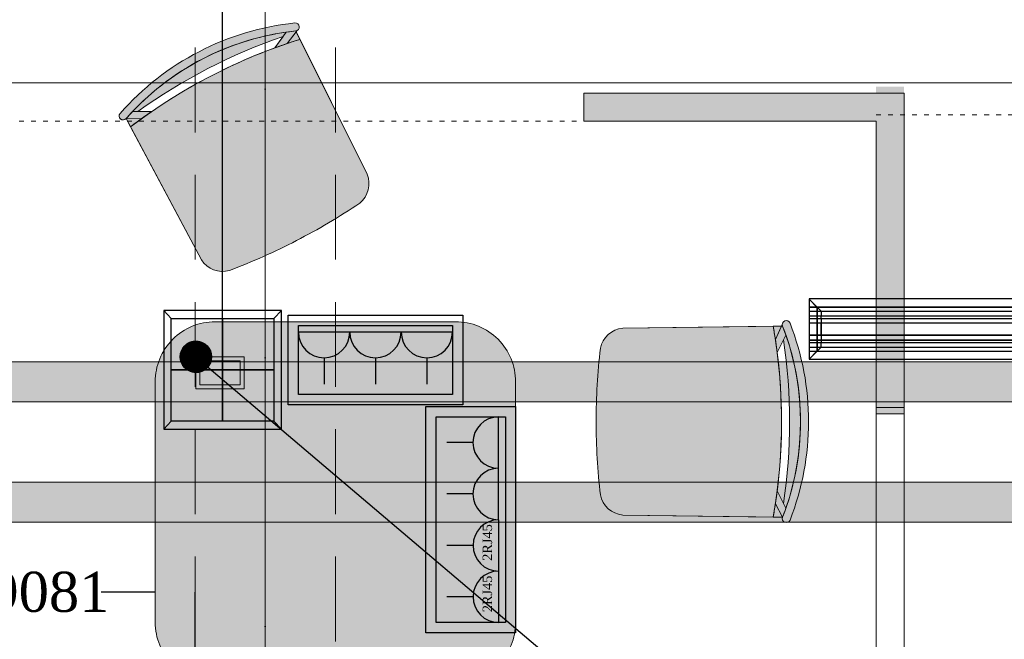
# Model space of a CAD drawing. Header units: inches. Extents: x -78787 to 29484, y -9517 to 23232.
# Tile 194 of 256: x 13718 to 16176, y -5224 to -3678. Entities that reach past the tile are written whole.
import ezdxf
from ezdxf.enums import TextEntityAlignment as Align

# ---------------------------------------------------------------- set-up
doc = ezdxf.new("R2010")
doc.units = ezdxf.units.IN
doc.header["$MEASUREMENT"] = 0
for name, pattern in [('ACAD_ISO03W100', [30, 12, -18]), ('Dot & Dashed', [670.277762, 317.5, -176.388889, 0, -176.388874]), ('Hidden', [317.5, 211.666667, -105.833333])]:
    doc.linetypes.add(name, pattern=pattern)
for name, color, linetype in [('- განათება', 7, 'Continuous'), ('- მექანიკური ნაწილი', 7, 'Continuous'), ('- საშტეფცელო როზეტები', 7, 'Continuous'), ('Edges', 7, 'Continuous'), ('Structural - Bearing', 7, 'Continuous'), ('Structural - Grid', 7, 'Continuous')]:
    doc.layers.add(name, color=color, linetype=linetype)
for name, color, linetype, lineweight, true_color in [('2D Drafting - General_Pen_No__105', 7, 'Continuous', 13, 0xcae6ff), ('2D Drafting - General_Pen_No__161', 7, 'Continuous', 13, 0x6a6a6a), ('New_2D Drafting - General_Pen_No__161', 7, 'Continuous', 13, 0x6a6a6a), ('New_Drawing & Figure_Pen_No__81', 7, 'Continuous', 20, 0x6a6a6a), ('Structural - Bearing_Pen_No__102', 7, 'Continuous', 13, 0xcccccc), ('Structural - Grid_Pen_No__81', 7, 'Continuous', 20, 0x6a6a6a)]:
    doc.layers.add(name, color=color, linetype=linetype, lineweight=lineweight, true_color=true_color)
for name, color, linetype, lineweight in [('New_2D Drafting - General_Pen_No__101', 252, 'Continuous', 13), ('New_2D Drafting - General_Pen_No__121', 255, 'Continuous', 0), ('New_Drawing & Figure_Pen_No__1', 7, 'Continuous', 13)]:
    doc.layers.add(name, color=color, linetype=linetype, lineweight=lineweight)
doc.styles.add('GENERATED_STYLE_2', font='txt')
doc.styles.get("Standard").update_dxf_attribs({"font": 'arial.ttf'})
doc.dimstyles.get("Standard").update_dxf_attribs({"dimtxt": 0.18, "dimasz": 0.18, "dimexe": 0.18, "dimexo": 0.0625, "dimgap": 0.09, "dimtad": 0, "dimtih": 1, "dimtoh": 1, "dimdec": 4, "dimzin": 0, "dimdsep": 46, "dimtxsty": 'Standard', "dimcen": 0.09, "dimadec": 0, "dimazin": 0, "dimtfac": 1, "dimtdec": 4, "dimtofl": 0, "dimtmove": 0, "dimatfit": 3, "dimfxl": 1, "dimtolj": 1, "dimtzin": 0, "dimarcsym": 0})

# ---------------------------------------------------------------- blocks, each defined once
blk = doc.blocks.new('Standard grid marker_2')
at = {"layer": 'Structural - Grid_Pen_No__81', "color": 251, "linetype": 'Continuous', "lineweight": 20, "true_color": 0x6a6a6a}
blk.add_line((1000, 0), (27734.9, 0), dxfattribs=at)
at = {"layer": 'Structural - Grid_Pen_No__81', "color": 251, "lineweight": 20, "true_color": 0x6a6a6a, "style": 'GENERATED_STYLE_2'}
for tag, p in [('AC_MarkerText_1_0', (-1.5, -46.7)), ('AC_MarkerText_1_1', (28933.4, -46.7))]:
    blk.add_attdef(tag, text='', height=100, rotation=270, dxfattribs=at).set_placement(p, align=Align.TOP_CENTER)
blk = doc.blocks.new('Beam_3', base_point=(-11008.8, 14663))
at = {"layer": 'Structural - Bearing_Pen_No__102', "color": 254, "linetype": 'Dot & Dashed', "lineweight": 13, "true_color": 0xcccccc}
blk.add_line((-11008.8, 14663), (-11008.8, 39096.2), dxfattribs=at)
at = {"layer": 'Structural - Bearing_Pen_No__102', "color": 254, "linetype": 'Hidden', "lineweight": 13, "true_color": 0xcccccc}
for p, q in [((-11183.8, 14838), (-11183.8, 20488)), ((-10833.8, 14838), (-10833.8, 20488))]:
    blk.add_line(p, q, dxfattribs=at)
blk = doc.blocks.new('იატაკის 4 იანი ჩარჩო')
at = {"layer": '- საშტეფცელო როზეტები', "color": 5}
for p, q in [((-12008.3, -6506.7), (-12026.8, -6526.1)), ((-11751.8, -6506.7), (-11733.3, -6526.1)), ((-12026.8, -6526.1), (-11733.3, -6526.1))]:
    blk.add_line(p, q, dxfattribs=at)
for points in [[(-11733.3, -6526.1), (-11733.3, -6230.8), (-12026.8, -6230.8), (-12026.8, -6526.1)], [(-12026.8, -6230.8), (-12008.3, -6250.3)], [(-11751.8, -6250.3), (-11733.3, -6230.8)]]:
    blk.add_lwpolyline(points, dxfattribs=at)
for points in [[(-12008.3, -6250.3), (-11880, -6250.3), (-11880, -6378.5), (-12008.3, -6378.5)], [(-11880, -6250.3), (-11751.8, -6250.3), (-11751.8, -6378.5), (-11880, -6378.5)], [(-12008.3, -6378.5), (-11880, -6378.5), (-11880, -6506.7), (-12008.3, -6506.7)], [(-11880, -6378.5), (-11751.8, -6378.5), (-11751.8, -6506.7), (-11880, -6506.7)]]:
    blk.add_lwpolyline(points, close=True, dxfattribs=at)
blk = doc.blocks.new('- საშტეფცელო როზეტი IP22')
at = {"layer": '- საშტეფცელო როზეტები', "color": 5}
for p, q in [((8536.7, 3822.7), (8536.7, 3888.1)), ((8472.6, 3758.6), (8600.9, 3758.6))]:
    blk.add_line(p, q, dxfattribs=at)
blk.add_arc((8536.7, 3758.6), 64.1, 0, 180, dxfattribs=at)
blk = doc.blocks.new('2 cali internetis rozeti')
at = {"layer": '- საშტეფცელო როზეტები', "color": 5}
for p, q in [((-9463.5, -8848.5), (-9463.5, -8783.2)), ((-9527.6, -8912.7), (-9399.3, -8912.7))]:
    blk.add_line(p, q, dxfattribs=at)
blk.add_arc((-9463.5, -8912.7), 64.1, 0, 180, dxfattribs=at)
at = {"layer": '- საშტეფცელო როზეტები', "color": 1, "insert": (-9502, -8872.5), "char_height": 23.657, "attachment_point": 1}
blk.add_mtext_dynamic_manual_height_columns('{\\fSylfaen|b0|i0|c0|p18;2RJ45}', width=4.298, gutter_width=0.0538, heights=[0], dxfattribs=at)
blk = doc.blocks.new('lineardiffplan')
blk.add_lwpolyline([(393.1, 274.9), (1492.8, 274.9), (1492.8, 124.4), (393.1, 124.4)], close=True)
at = {"layer": 'Edges'}
for p, q in [((392.8, 274.9), (392.8, 274.6)), ((393.1, 274.9), (392.8, 274.9)), ((422.8, 244.9), (392.8, 274.9)), ((392.8, 274.6), (392.9, 274.5)), ((392.9, 125.2), (392.9, 274.5)), ((412.4, 255), (392.9, 274.5)), ((393.1, 274.9), (393.2, 274.8)), ((393.2, 274.8), (412.7, 255.3)), ((1462.8, 244.9), (1492.8, 274.9)), ((1472.9, 255.3), (1492.4, 274.8)), ((1473.2, 254.9), (1492.8, 274.5)), ((1492.4, 274.8), (1492.5, 274.9)), ((1492.8, 274.9), (1492.5, 274.9)), ((1492.8, 274.5), (1492.8, 274.9)), ((1492.8, 274.5), (1492.8, 274.5)), ((1492.8, 125.4), (1492.8, 274.5)), ((1492.8, 255.3), (392.9, 255.3)), ((392.9, 254.9), (1492.8, 254.9)), ((412.4, 144.7), (412.4, 255)), ((412.8, 254.6), (412.4, 255)), ((412.7, 255.3), (413.1, 254.9)), ((412.8, 145.1), (412.8, 254.6)), ((412.8, 254.6), (422.8, 244.6)), ((413.1, 254.9), (423.1, 244.9)), ((1472.5, 254.9), (1462.5, 244.9)), ((1462.9, 244.6), (1472.8, 254.5)), ((1472.9, 255.3), (1472.5, 254.9)), ((1472.8, 254.5), (1473.2, 254.9)), ((1472.8, 254.5), (1472.8, 145.3)), ((1473.2, 144.9), (1473.2, 254.9)), ((392.9, 244.9), (1492.8, 244.9)), ((392.9, 233.2), (1492.8, 233.2)), ((392.9, 233), (1492.8, 233)), ((392.9, 226.8), (1492.8, 226.8)), ((392.9, 226.5), (1492.8, 226.5)), ((422.8, 244.6), (422.8, 244.9)), ((422.8, 244.9), (423.1, 244.9)), ((422.8, 244.6), (422.8, 244.6)), ((422.8, 244.6), (422.8, 233.2)), ((422.8, 233), (422.8, 233.2)), ((422.8, 226.8), (422.8, 233)), ((422.8, 226.5), (422.8, 226.8)), ((422.8, 214.9), (422.8, 226.5)), ((423.1, 244.9), (423.1, 244.9)), ((1462.5, 244.9), (1462.5, 244.9)), ((1462.5, 244.9), (1462.8, 244.9)), ((1462.8, 244.9), (1462.9, 244.6)), ((1462.8, 244.5), (1462.9, 244.6)), ((1462.8, 233.2), (1462.8, 244.5)), ((1462.8, 233), (1462.8, 233.2)), ((1462.8, 226.8), (1462.8, 233)), ((1462.8, 226.5), (1462.8, 226.8)), ((1462.8, 214.9), (1462.8, 226.5)), ((392.9, 214.9), (1492.8, 214.9)), ((1492.8, 214.8), (392.9, 214.8)), ((422.4, 214.9), (422.3, 214.9)), ((422.8, 214.9), (422.4, 214.9)), ((422.8, 184.9), (422.8, 214.9)), ((423.2, 214.9), (422.8, 214.9)), ((423.2, 214.8), (422.8, 214.9)), ((423.2, 214.8), (423.2, 214.9)), ((423.2, 214.8), (423.2, 184.9)), ((1462.8, 214.9), (1462.4, 214.9)), ((1462.4, 214.9), (1462.4, 214.8)), ((1462.8, 214.9), (1462.4, 214.8)), ((1462.4, 184.9), (1462.4, 214.8)), ((1462.8, 214.9), (1462.8, 184.9)), ((1462.8, 214.9), (1463.2, 214.9)), ((1463.2, 214.9), (1463.3, 214.9)), ((1492.8, 184.9), (392.9, 184.9)), ((392.9, 173.2), (1492.8, 173.2)), ((392.9, 173), (1492.8, 173)), ((422.4, 184.9), (422.3, 184.9)), ((422.8, 184.9), (422.4, 184.9)), ((422.8, 184.9), (423.2, 184.9)), ((422.8, 173.2), (422.8, 184.9)), ((422.8, 173), (422.8, 173.2)), ((422.8, 173), (422.8, 166.8)), ((1462.4, 184.9), (1462.8, 184.9)), ((1462.8, 173.2), (1462.8, 184.9)), ((1463.2, 184.9), (1462.8, 184.9)), ((1462.8, 173), (1462.8, 173.2)), ((1462.8, 166.8), (1462.8, 173)), ((1463.2, 184.9), (1463.3, 184.9)), ((392.8, 124.9), (422.8, 154.9)), ((392.9, 166.8), (1492.8, 166.8)), ((392.9, 166.5), (1492.8, 166.5)), ((392.9, 154.9), (1492.8, 154.9)), ((412.8, 145.1), (422.8, 155.1)), ((423.1, 154.8), (413.1, 144.9)), ((422.8, 166.5), (422.8, 166.8)), ((422.8, 155.1), (422.8, 166.5)), ((422.8, 154.9), (422.8, 155.1)), ((422.8, 155.1), (422.8, 155.1)), ((423.1, 154.8), (422.8, 154.9)), ((423.1, 154.8), (423.1, 154.9)), ((1462.5, 154.8), (1462.4, 154.9)), ((1462.8, 154.9), (1462.5, 154.8)), ((1462.5, 154.8), (1472.4, 144.9)), ((1462.8, 166.5), (1462.8, 166.8)), ((1462.8, 155.3), (1462.8, 166.5)), ((1462.9, 155.2), (1462.8, 155.3)), ((1462.9, 155.2), (1462.8, 154.9)), ((1462.8, 154.9), (1492.8, 124.9)), ((1472.8, 145.3), (1462.9, 155.2)), ((392.9, 125.2), (392.8, 125.1)), ((392.8, 125.1), (392.8, 124.9)), ((392.8, 124.9), (393.1, 124.9)), ((1492.8, 144.9), (392.9, 144.9)), ((392.9, 125.2), (412.4, 144.7)), ((392.9, 144.5), (1492.8, 144.5)), ((393.2, 124.9), (393.1, 124.9)), ((412.7, 144.5), (393.2, 124.9)), ((412.8, 145.1), (412.4, 144.7)), ((412.7, 144.5), (413.1, 144.9)), ((1472.4, 144.9), (1472.8, 144.5)), ((1473.2, 144.9), (1472.8, 145.3)), ((1472.8, 144.5), (1492.4, 124.9)), ((1473.2, 144.9), (1492.8, 125.4)), ((1492.4, 124.9), (1492.8, 124.9)), ((1492.4, 124.9), (1492.4, 124.9)), ((1492.8, 125.3), (1492.8, 125.4)), ((1492.8, 124.9), (1492.8, 125.3))]:
    blk.add_line(p, q, dxfattribs=at)
blk = doc.blocks.new('*D1311')
at = {"layer": '- საშტეფცელო როზეტები', "color": 0, "lineweight": -2, "transparency": 16777216}
for p, q in [((13161, -5506.1), (13161, -5106.5)), ((13261, -5106.7), (13396, -5106.7)), ((14055.9, -5106.7), (13921, -5106.7)), ((14155.9, -6181.6), (14155.9, -5106.5))]:
    blk.add_line(p, q, dxfattribs=at)
at = {"layer": '- საშტეფცელო როზეტები', "color": 0, "transparency": 16777216}
for points in [[(13261, -5090), (13261, -5123.4), (13161, -5106.7)], [(14055.9, -5090), (14055.9, -5123.4), (14155.9, -5106.7)]]:
    blk.add_solid(points, dxfattribs=at)
at = {"layer": 'Defpoints', "color": 0, "transparency": 16777216}
for p in [(13161, -5106.7), (13161, -5506.1), (14155.9, -6181.6)]:
    blk.add_point(p, dxfattribs=at)
at = {"layer": '- საშტეფცელო როზეტები', "color": 0, "transparency": 16777216, "insert": (13658.5, -5106.7), "char_height": 100, "attachment_point": 5}
blk.add_mtext('\\A1;{\\fSylfaen|b0|i0|c0|p18;994.9081}', dxfattribs=at)
blk = doc.blocks.new('*D1323')
at = {"layer": '- საშტეფცელო როზეტები', "color": 0, "lineweight": -2, "transparency": 16777216}
for p, q in [((11924.2, -4568), (11924.2, -3544.1)), ((12024.2, -3544.3), (12901.4, -3544.3)), ((14124.2, -3544.3), (13509.9, -3544.3)), ((14224.2, -4568), (14224.2, -3544.1))]:
    blk.add_line(p, q, dxfattribs=at)
at = {"layer": '- საშტეფცელო როზეტები', "color": 0, "transparency": 16777216}
for points in [[(12024.2, -3527.6), (12024.2, -3561), (11924.2, -3544.3)], [(14124.2, -3527.6), (14124.2, -3561), (14224.2, -3544.3)]]:
    blk.add_solid(points, dxfattribs=at)
at = {"layer": 'Defpoints', "color": 0, "transparency": 16777216}
for p in [(11924.2, -3544.3), (11924.2, -4568.1), (14224.2, -4568.1)]:
    blk.add_point(p, dxfattribs=at)
at = {"layer": '- საშტეფცელო როზეტები', "color": 0, "transparency": 16777216, "insert": (13205.7, -3544.3), "char_height": 100, "attachment_point": 5}
blk.add_mtext('\\A1;{\\fSylfaen|b0|i0|c0|p18;2299.9998}', dxfattribs=at)
blk = doc.blocks.new('*D1324')
at = {"layer": '- საშტეფცელო როზეტები', "color": 0, "lineweight": -2, "transparency": 16777216}
for p, q in [((14224.2, -4551.7), (14224.2, -3527.7)), ((14324.2, -3527.9), (15201.4, -3527.9)), ((16424.2, -3527.9), (15809.9, -3527.9)), ((16524.2, -4551.7), (16524.2, -3527.7))]:
    blk.add_line(p, q, dxfattribs=at)
at = {"layer": '- საშტეფცელო როზეტები', "color": 0, "transparency": 16777216}
for points in [[(14324.2, -3511.3), (14324.2, -3544.6), (14224.2, -3527.9)], [(16424.2, -3511.3), (16424.2, -3544.6), (16524.2, -3527.9)]]:
    blk.add_solid(points, dxfattribs=at)
at = {"layer": 'Defpoints', "color": 0, "transparency": 16777216}
for p in [(14224.2, -3527.9), (14224.2, -4551.7), (16524.2, -4551.7)]:
    blk.add_point(p, dxfattribs=at)
at = {"layer": '- საშტეფცელო როზეტები', "color": 0, "transparency": 16777216, "insert": (15505.7, -3527.9), "char_height": 100, "attachment_point": 5}
blk.add_mtext('\\A1;{\\fSylfaen|b0|i0|c0|p18;2299.9998}', dxfattribs=at)

msp = doc.modelspace()

# ---------------------------------------------------------------- hatches: boundary and pattern name
at = {"layer": '- განათება', "linetype": 'Continuous', "lineweight": 0, "true_color": 0x20527f}
msp.add_hatch(color=167, dxfattribs=at).paths.add_polyline_path([(8955.93152, -4631.64497), (8955.93152, -4531.64497), (22825.93018, -4531.64497), (22825.93018, -4631.64497)])
at = {"layer": '- განათება', "linetype": 'Continuous', "lineweight": 35, "true_color": 0x40a5ff}
msp.add_hatch(color=161, dxfattribs=at).paths.add_polyline_path([(14625.93097, -4881.64497, 1), (14385.93097, -4881.64497, 1)])
at = {"layer": '- განათება', "linetype": 'Continuous', "lineweight": 0, "true_color": 0x00007f}
msp.add_hatch(color=176, dxfattribs=at).paths.add_polyline_path([(8755.93152, -4931.64497), (8755.93152, -4831.64497), (23025.93018, -4831.64497), (23025.93018, -4931.64497)])
at = {"layer": '- საშტეფცელო როზეტები'}
h = msp.add_hatch(dxfattribs=at)
h.set_pattern_fill('ANSI31', color=1)
h.set_pattern_definition([(45, (32215.02235, -35869.44768), (-0.08838834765, 0.08838834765), [])])
h.paths.add_polyline_path([(14196.90668, -4519.23357, 1), (14118.54379, -4519.23357, 1)])
h = msp.add_hatch(dxfattribs=at)
h.set_pattern_fill('ANSI31', color=1)
h.set_pattern_definition([(45, (32215.02235, -35869.44768), (-0.08838834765, 0.08838834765), [])])
h.paths.add_polyline_path([(14196.90668, -4519.23357, 1), (14118.54379, -4519.23357, 1)])
at = {"layer": '2D Drafting - General_Pen_No__105', "linetype": 'Continuous', "lineweight": 13, "true_color": 0xcae6ff}
for points in [[(15925.93084, -4645.28185), (15925.93084, -3845.28192), (15855.93085, -3845.28192), (15855.93085, -3915.28192), (15855.93085, -4645.28185)], [(15125.93085, -3861.64506), (15125.93085, -3931.64506), (15855.93085, -3931.64506), (15855.93085, -4661.64499), (15925.93084, -4661.64499), (15925.93084, -3861.64506)]]:
    msp.add_hatch(color=254, dxfattribs=at).paths.add_polyline_path(points)
at = {"layer": 'New_2D Drafting - General_Pen_No__101', "linetype": 'Continuous', "lineweight": 13}
for points in [[(14407.03103, -3706.19171, 0.985078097), (14404.94871, -3686.30041, 0.1883998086), (13968.28827, -3911.74697, 0.9850780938), (13983.29929, -3924.96323, -0.1884020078)], [(14385.56449, -3737.5002), (14408.05336, -3708.23869), (14407.03103, -3706.19171), (14382.97553, -3709.15719, 0.1693138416), (13999.64695, -3907.06867), (14012.81757, -3907.01949, -0.073421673), (14375.30863, -3719.86636), (14354.96083, -3748.28831, -0.0058933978)], [(14408.05336, -3708.23869), (14385.56449, -3737.5002, -0.0060954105), (14417.47552, -3727.1044)], [(14566.59171, -4135.88654, 0.3269331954), (14585.42363, -4063.38206), (14417.47552, -3727.1044, 0.0060954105), (14385.56449, -3737.5002), (14354.96083, -3748.28831, 0.0750812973), (13994.30068, -3945.58839), (14171.2039, -4277.24255, 0.3269331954), (14241.21997, -4303.87506, 0.0286525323), (14408.72309, -4229.21119, 0.0286525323)], [(13983.29929, -3924.96323), (14021.25503, -3925.59216, -0.0058933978), (14047.77216, -3906.88896), (13999.64695, -3907.06867, 0.009248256)], [(13983.29929, -3924.96323), (13994.30068, -3945.58839, -0.0060954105), (14021.25503, -3925.59216)], [(15167.4477, -4497.82622, -0.3269331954), (15223.23292, -4447.83071), (15599.08373, -4442.7916, -0.0060954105), (15604.48598, -4475.91564), (15608.93987, -4508.05798, -0.0750812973), (15599.08373, -4919.03964), (15223.23292, -4914.00052, -0.3269331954), (15167.4477, -4864.00502, -0.0286525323), (15156.94713, -4680.91562, -0.0286525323)], [(15620.16956, -4442.50889), (15604.48598, -4475.91564, 0.0060954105), (15599.08373, -4442.7916)], [(15604.48598, -4475.91564), (15620.16956, -4442.50889), (15622.45743, -4442.47822), (15630.85815, -4465.21342, -0.1693138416), (15630.85815, -4896.61781), (15624.85968, -4884.89237, 0.073421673), (15624.85968, -4476.93886), (15608.93987, -4508.05798, 0.0058933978)], [(15622.45743, -4442.47822, -0.985078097), (15641.08733, -4435.20314, -0.1883998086), (15641.08733, -4926.6281, -0.9850780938), (15622.45743, -4919.35302, 0.1884020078)], [(15622.45743, -4919.35302), (15604.48598, -4885.9156, 0.0058933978), (15608.93987, -4853.77325), (15630.85815, -4896.61781, -0.009248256)], [(15622.45743, -4919.35302), (15599.08373, -4919.03964, 0.0060954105), (15604.48598, -4885.9156)]]:
    msp.add_hatch(color=252, dxfattribs=at).paths.add_polyline_path(points)
at = {"layer": 'New_2D Drafting - General_Pen_No__121', "linetype": 'Continuous', "lineweight": 0}
h = msp.add_hatch(color=255, dxfattribs=at)
h.paths.add_polyline_path([(14805.93095, -4431.64501), (14205.931, -4431.64501, 0.4142135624), (14055.93101, -4581.645), (14055.93101, -5181.64495, 0.4142135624), (14205.931, -5331.64493), (14805.93095, -5331.64493, 0.4142135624), (14955.93093, -5181.64495), (14955.93093, -4581.645, 0.4142135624)])
h.paths.add_polyline_path([(14167.72523, -4589.23356), (14167.72523, -4529.23356), (14267.72522, -4529.23356), (14267.72522, -4589.23356)], flags=0)

# ---------------------------------------------------------------- linework, layer by layer
at = {"layer": '- განათება', "color": 8, "linetype": 'Continuous', "lineweight": 15, "flags": 128}
msp.add_lwpolyline([(8955.93152, -5935.28172), (8955.93152, -3835.28172), (22825.93018, -3835.28172), (22825.93018, -5935.28172)], close=True, dxfattribs=at)
at = {"layer": '- განათება', "color": 252, "linetype": 'Continuous', "lineweight": 13, "flags": 128}
for points in [[(8955.93152, -4631.64497), (8955.93152, -4531.64497), (22825.93018, -4531.64497), (22825.93018, -4631.64497)], [(8755.93152, -4931.64497), (8755.93152, -4831.64497), (23025.93018, -4831.64497), (23025.93018, -4931.64497)]]:
    msp.add_lwpolyline(points, close=True, dxfattribs=at)
at = {"layer": '- საშტეფცელო როზეტები', "color": 5}
for points in [[(14824.04765, -4639.22018), (14387.86564, -4639.22018), (14387.86564, -4415.28187), (14824.04765, -4415.28187)], [(14798.35708, -4613.5296), (14413.55622, -4613.5296), (14413.55622, -4440.97245), (14798.35708, -4440.97245)], [(14731.99317, -5207.82393), (14731.99317, -4643.37497), (14955.93148, -4643.37497), (14955.93148, -5207.82393)], [(14757.68375, -5182.13335), (14757.68375, -4669.06555), (14930.2409, -4669.06555), (14930.2409, -5182.13335)]]:
    msp.add_lwpolyline(points, close=True, dxfattribs=at)
at = {"layer": '- საშტეფცელო როზეტები', "color": 4, "lineweight": 30}
msp.add_lwpolyline([(14157.72523, -4519.23357), (15396.88948, -5570.25775)], dxfattribs=at)
at = {"layer": '- საშტეფცელო როზეტები'}
msp.add_circle((14157.72523, -4519.23357), 39.18145, dxfattribs=at)
msp.add_circle((14157.72523, -4519.23357), 39.18145, dxfattribs=at)
at = {"layer": '2D Drafting - General_Pen_No__161', "color": 251, "linetype": 'Continuous', "lineweight": 13, "true_color": 0x6a6a6a, "flags": 128}
for points in [[(15925.93084, -6115.28172), (15925.93084, -4645.28185), (15855.93085, -4645.28185), (15855.93085, -6115.28172)], [(15925.93084, -6131.64486), (15925.93084, -4661.64499), (15855.93085, -4661.64499), (15855.93085, -6131.64486)]]:
    msp.add_lwpolyline(points, close=True, dxfattribs=at)
at = {"layer": 'New_2D Drafting - General_Pen_No__161', "color": 251, "linetype": 'Continuous', "lineweight": 13, "true_color": 0x6a6a6a, "flags": 128}
for points in [[(14407.03103, -3706.19171, 0.985078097), (14404.94871, -3686.30041, 0.1883998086), (13968.28827, -3911.74697, 0.9850780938), (13983.29929, -3924.96323, -0.1884020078)], [(14385.56449, -3737.5002), (14408.05336, -3708.23869), (14407.03103, -3706.19171), (14382.97553, -3709.15719, 0.1693138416), (13999.64695, -3907.06867), (14012.81757, -3907.01949, -0.073421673), (14375.30863, -3719.86636), (14354.96083, -3748.28831, -0.0058933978)], [(14408.05336, -3708.23869), (14385.56449, -3737.5002, -0.0060954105), (14417.47552, -3727.1044)], [(14566.59171, -4135.88654, 0.3269331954), (14585.42363, -4063.38206), (14417.47552, -3727.1044, 0.0060954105), (14385.56449, -3737.5002), (14354.96083, -3748.28831, 0.0750812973), (13994.30068, -3945.58839), (14171.2039, -4277.24255, 0.3269331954), (14241.21997, -4303.87506, 0.0286525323), (14408.72309, -4229.21119, 0.0286525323)], [(13983.29929, -3924.96323), (14021.25503, -3925.59216, -0.0058933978), (14047.77216, -3906.88896), (13999.64695, -3907.06867, 0.009248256)], [(13983.29929, -3924.96323), (13994.30068, -3945.58839, -0.0060954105), (14021.25503, -3925.59216)], [(15167.4477, -4497.82622, -0.3269331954), (15223.23292, -4447.83071), (15599.08373, -4442.7916, -0.0060954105), (15604.48598, -4475.91564), (15608.93987, -4508.05798, -0.0750812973), (15599.08373, -4919.03964), (15223.23292, -4914.00052, -0.3269331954), (15167.4477, -4864.00502, -0.0286525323), (15156.94713, -4680.91562, -0.0286525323)], [(15620.16956, -4442.50889), (15604.48598, -4475.91564, 0.0060954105), (15599.08373, -4442.7916)], [(15604.48598, -4475.91564), (15620.16956, -4442.50889), (15622.45743, -4442.47822), (15630.85815, -4465.21342, -0.1693138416), (15630.85815, -4896.61781), (15624.85968, -4884.89237, 0.073421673), (15624.85968, -4476.93886), (15608.93987, -4508.05798, 0.0058933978)], [(15622.45743, -4442.47822, -0.985078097), (15641.08733, -4435.20314, -0.1883998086), (15641.08733, -4926.6281, -0.9850780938), (15622.45743, -4919.35302, 0.1884020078)], [(15622.45743, -4919.35302), (15604.48598, -4885.9156, 0.0058933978), (15608.93987, -4853.77325), (15630.85815, -4896.61781, -0.009248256)], [(15622.45743, -4919.35302), (15599.08373, -4919.03964, 0.0060954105), (15604.48598, -4885.9156)]]:
    msp.add_lwpolyline(points, format="xyb", close=True, dxfattribs=at)
at = {"layer": 'New_Drawing & Figure_Pen_No__1', "color": 7, "linetype": 'Continuous', "lineweight": 13}
for p, q in [((14415.808, -3695.44415), (14415.79458, -3695.29438)), ((15627.98076, -4429.7488), (15628.11999, -4429.69202))]:
    msp.add_line(p, q, dxfattribs=at)
at = {"layer": 'New_Drawing & Figure_Pen_No__1', "color": 7, "linetype": 'Continuous', "lineweight": 13, "flags": 128}
for points in [[(14354.96083, -3748.28831), (14382.97553, -3709.15719)], [(14385.56449, -3737.5002), (14410.42847, -3705.14832)], [(14415.808, -3695.44415), (14415.79458, -3695.29438)], [(14047.77216, -3906.88896), (13999.64695, -3907.06867)], [(14021.25503, -3925.59216), (13983.29929, -3924.96323)], [(15604.48598, -4475.91564), (15621.82594, -4438.98073)], [(15627.98076, -4429.7488), (15628.11999, -4429.69202)], [(15608.93987, -4508.05798), (15630.85815, -4465.21342)], [(15608.93987, -4853.77325), (15630.85815, -4896.61781)], [(15604.48598, -4885.9156), (15622.45743, -4919.35302)]]:
    msp.add_lwpolyline(points, dxfattribs=at)
for points in [[(14407.03103, -3706.19171), (14585.42363, -4063.38206, -0.3269331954), (14566.59171, -4135.88654, -0.0286525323), (14408.72309, -4229.21119)], [(14417.47552, -3727.1044, 0.087148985), (13994.30068, -3945.58839)], [(14375.30863, -3719.86636, 0.073421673), (14012.81757, -3907.01949)], [(13983.29929, -3924.96323), (14171.2039, -4277.24255, 0.3269331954), (14241.21997, -4303.87506, 0.0286525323), (14408.72309, -4229.21119)], [(15622.45743, -4442.47822), (15223.23292, -4447.83071, 0.3269331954), (15167.4477, -4497.82622, 0.0286525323), (15156.94713, -4680.91562)], [(15599.08373, -4442.7916, -0.087148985), (15599.08373, -4919.03964)], [(15624.85968, -4476.93886, -0.073421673), (15624.85968, -4884.89237)], [(15622.45743, -4919.35302), (15223.23292, -4914.00052, -0.3269331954), (15167.4477, -4864.00502, -0.0286525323), (15156.94713, -4680.91562)]]:
    msp.add_lwpolyline(points, format="xyb", dxfattribs=at)
at = {"layer": 'New_Drawing & Figure_Pen_No__1', "color": 7, "linetype": 'Continuous', "lineweight": 13}
for centre, radius, start, end in [((14475.15972, -4357.89024), 675.24994, 95.96827735, 138.64608318), ((14405.84034, -3696.26171), 10.00113, 275.12459065, 95.11487784), ((14475.15972, -4357.89024), 655.24994, 95.96803401, 138.64632653), ((13975.89313, -3918.24226), 10.00113, 139.4994827, 319.4897699), ((15631.82707, -4438.98073), 10.00113, 22.19230243, 202.18258962), ((15012.12957, -4680.91562), 655.24994, 338.66085374, 21.33914626), ((15012.12957, -4680.91562), 675.24994, 338.66109709, 21.33890291), ((15631.82707, -4922.85051), 10.00113, 157.81741037, 337.80769757)]:
    msp.add_arc(centre, radius, start, end, dxfattribs=at)
at = {"layer": 'New_Drawing & Figure_Pen_No__81', "color": 251, "linetype": 'Continuous', "lineweight": 20, "true_color": 0x6a6a6a}
for p, q in [((14157.72523, -4519.23357), (14157.72523, -4599.23356)), ((14277.72522, -4519.23357), (14157.72523, -4519.23357)), ((14277.72522, -4599.23356), (14277.72522, -4519.23357)), ((14267.72522, -4529.23356), (14167.72523, -4529.23356)), ((14167.72523, -4529.23356), (14167.72523, -4589.23356)), ((14167.72523, -4537.23356), (14167.72523, -4589.23356)), ((14267.72522, -4589.23356), (14267.72522, -4529.23356)), ((14267.72522, -4589.23356), (14267.72522, -4537.23356)), ((14167.72523, -4589.23356), (14267.72522, -4589.23356)), ((14157.72523, -4599.23356), (14277.72522, -4599.23356))]:
    msp.add_line(p, q, dxfattribs=at)
at = {"layer": 'New_Drawing & Figure_Pen_No__81', "color": 251, "linetype": 'Continuous', "lineweight": 20, "true_color": 0x6a6a6a, "flags": 128}
for points in [[(15925.93084, -4661.64499), (15855.93085, -4661.64499), (15855.93085, -3931.64506), (15125.93085, -3931.64506), (15125.93085, -3861.64506), (15925.93084, -3861.64506)], [(15925.93084, -6131.64486), (15855.93085, -6131.64486), (15855.93085, -4661.64499), (15925.93084, -4661.64499)]]:
    msp.add_lwpolyline(points, close=True, dxfattribs=at)
at = {"layer": 'New_Drawing & Figure_Pen_No__81', "color": 251, "linetype": 'ACAD_ISO03W100', "lineweight": 20, "true_color": 0x6a6a6a, "flags": 128}
for points in [[(15325.93091, -6131.64486), (13625.93107, -6131.64486), (13625.93107, -3931.64506), (15855.93085, -3931.64506)], [(17555.93069, -6115.28172), (15855.93085, -6115.28172), (15855.93085, -3915.28192), (18085.93063, -3915.28192)]]:
    msp.add_lwpolyline(points, dxfattribs=at)
at = {"layer": 'New_Drawing & Figure_Pen_No__81', "color": 251, "linetype": 'Continuous', "lineweight": 20, "true_color": 0x6a6a6a, "flags": 128}
msp.add_lwpolyline([(14205.931, -4431.64501), (14805.93095, -4431.64501, -0.4142135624), (14955.93093, -4581.645), (14955.93093, -5181.64495, -0.4142135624), (14805.93095, -5331.64493), (14205.931, -5331.64493, -0.4142135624), (14055.93101, -5181.64495), (14055.93101, -4581.645, -0.4142135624)], format="xyb", close=True, dxfattribs=at)

# ---------------------------------------------------------------- block references
at = {"layer": '- მექანიკური ნაწილი', "xscale": -1, "rotation": 180}
msp.add_blockref('lineardiffplan', (15295.67962, -4250.49628), dxfattribs=at)
at = {"layer": '- საშტეფცელო როზეტები'}
msp.add_blockref('იატაკის 4 იანი ჩარჩო', (26104.27689, 1826.76467), dxfattribs=at)
for name, p, rotation in [('- საშტეფცელო როზეტი IP22', (23014.4313, -699.05974), 180), ('- საშტეფცელო როზეტი IP22', (23142.69825, -699.05974), 180), ('- საშტეფცელო როზეტი IP22', (23270.9652, -699.05974), 180), ('- საშტეფცელო როზეტი IP22', (18672.15361, -13269.94062), 89.99999999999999), ('- საშტეფცელო როზეტი IP22', (18672.15361, -13398.20757), 89.99999999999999), ('2 cali internetis rozeti', (6000.93193, 4473.72956), 89.99999999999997), ('2 cali internetis rozeti', (6000.93193, 4345.4626), 89.99999999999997)]:
    msp.add_blockref(name, p, dxfattribs=dict(at, rotation=rotation))
at = {"layer": 'Structural - Bearing', "color": 254, "lineweight": 13, "true_color": 0xcccccc}
msp.add_blockref('Beam_3', (14330.93152, -6356.64486), dxfattribs=at)
at = {"layer": 'Structural - Grid', "color": 8, "linetype": 'Continuous', "lineweight": 15, "zscale": 1000, "rotation": 90}
msp.add_blockref('Standard grid marker_2', (14330.93152, -9316.57065), dxfattribs=at)

# ---------------------------------------------------------------- dimensions: what is measured, and where the dimension line sits
at = {"layer": '- საშტეფცელო როზეტები', "color": 1}
for base, p1, p2, picture, middle in [((14224.23945, -3527.92531), (16524.23922, -4551.73129), (14224.23945, -4551.73129), '*D1324', (15505.6527, -3527.92531)), ((11924.23912, -3544.28845), (14224.2389, -4568.09443), (11924.23912, -4568.09443), '*D1323', (13205.65237, -3544.28845)), ((13161.02342, -5106.71612), (14155.93152, -6181.64486), (13161.02342, -5506.14227), '*D1311', (13658.47747, -5106.71612))]:
    dim = msp.add_linear_dim(base=base, p1=p1, p2=p2, angle=180, text='{\\fSylfaen|b0|i0|c0|p18;<>}', dimstyle='Standard', override={"dimtxt": 100, "dimasz": 100}, dxfattribs=at)
    dim.commit()
    dim.dimension.update_dxf_attribs({"geometry": picture, "text_midpoint": middle, "dimtype": 160})

doc.saveas('drawing.dxf')
